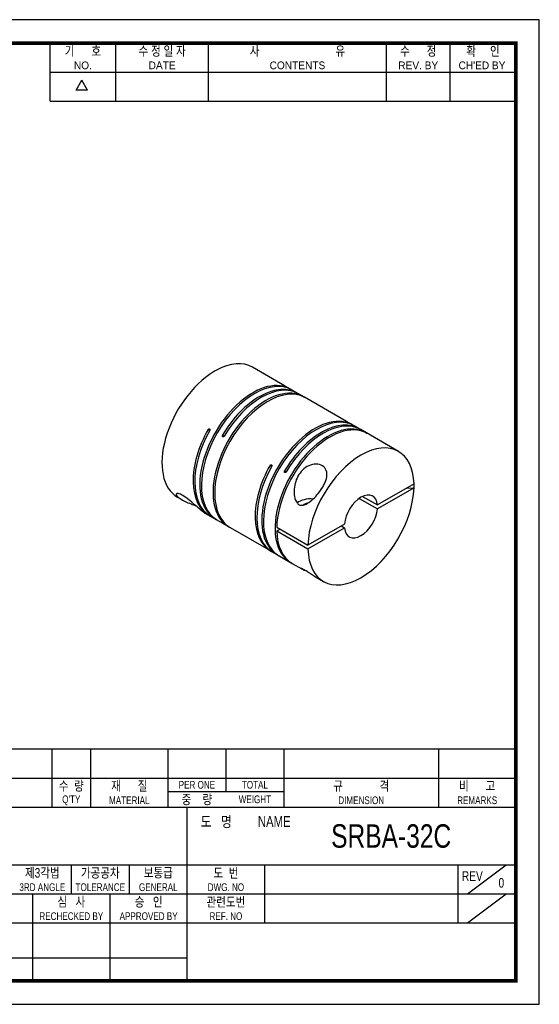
# Model space of a CAD drawing. Header units: millimetres. Extents: x 0 to 297, y 0 to 210.
# Tile 2 of 2: x 186 to 297, y 0 to 210. Entities that reach past the tile are written whole.
import ezdxf
from ezdxf.enums import TextEntityAlignment as Align

# ---------------------------------------------------------------- set-up
doc = ezdxf.new("R2010")
doc.units = ezdxf.units.MM
doc.header["$LTSCALE"] = 5
doc.layers.get('0').update_dxf_attribs({"linetype": 'CONTINUOUS'})
doc.layers.add('BM', color=2, linetype='CONTINUOUS')
doc.layers.add('D', color=7, linetype='CONTINUOUS')
doc.styles.get("Standard").update_dxf_attribs({"font": 'Gulim.ttf', "width": 0.8, "height": 3})

msp = doc.modelspace()

# ---------------------------------------------------------------- linework, layer by layer
for p, q in [((192.7139, 192.6407), (192.7139, 205)), ((206.7211, 192.6407), (206.7211, 205)), ((226.4959, 192.6407), (226.4959, 205)), ((264.3976, 192.6407), (264.3976, 205)), ((277.9928, 192.6407), (277.9928, 205)), ((192.7139, 198.8204), (291.588, 198.8204)), ((198.2565, 194.9765), (199.4924, 197.1172)), ((200.7283, 194.9765), (199.4924, 197.1172)), ((200.7283, 194.9765), (198.2565, 194.9765)), ((192.7139, 192.6407), (291.588, 192.6407)), ((292, 54.437), (147.8086, 54.437)), ((193.1259, 54.437), (193.1259, 42.0778)), ((201.3654, 54.437), (201.3654, 42.0778)), ((217.8444, 54.437), (217.8444, 42.0778)), ((230.2037, 54.437), (230.2037, 45.3736)), ((242.563, 54.437), (242.563, 42.0778)), ((275.521, 54.437), (275.521, 42.0778)), ((147.8086, 48.2574), (292, 48.2574)), ((217.8444, 45.3736), (242.563, 45.3736)), ((147.8086, 42.0778), (292, 42.0778)), ((221.9642, 5), (221.9642, 42.0778)), ((147.8086, 29.7185), (292, 29.7185)), ((197.2457, 29.7185), (197.2457, 23.5389)), ((209.6049, 29.7185), (209.6049, 23.5389)), ((238.4432, 29.7185), (238.4432, 17.3593)), ((279.6407, 29.7185), (279.6407, 17.3593)), ((281.7006, 23.5389), (289.9401, 29.7185)), ((147.8086, 23.5389), (221.9642, 23.5389)), ((189.0061, 23.5389), (189.0061, 5)), ((205.4852, 23.5389), (205.4852, 5)), ((221.9642, 23.5389), (292, 23.5389)), ((281.7006, 17.3593), (289.9401, 23.5389)), ((147.8086, 17.3593), (292, 17.3593)), ((147.8086, 9.8798), (221.9642, 9.8798))]:
    msp.add_line(p, q)
msp.add_lwpolyline([(297, 210), (0, 210), (0, 0), (297, 0)], close=True)
msp.add_lwpolyline([(292, 205, 0.8, 0.8, 0), (5, 205, 0.8, 0.8, 0), (5, 5, 0.8, 0.8, 0), (292, 5, 0.8, 0.8, 0)], format="xyseb", close=True)
at = {"layer": 'BM', "linetype": 'Continuous'}
for p, q in [((227.5263, 134.8699), (227.5215, 134.8726)), ((228.2334, 135.2781), (228.2286, 135.2808)), ((228.2286, 135.2757), (228.2286, 135.2808)), ((242.6987, 131.936), (235.8751, 135.8756)), ((243.9361, 131.2215), (242.6987, 131.936)), ((245.3503, 130.405), (244.2897, 131.0174)), ((246.9413, 129.4865), (245.7039, 130.2009)), ((246.6252, 129.6359), (246.6386, 129.659)), ((255.9216, 124.3017), (246.9413, 129.4865)), ((257.159, 123.5873), (255.9216, 124.3017)), ((226.7514, 122.3792), (226.3979, 122.5834)), ((258.5732, 122.7708), (257.5126, 123.3832)), ((260.1642, 121.8522), (258.9268, 122.5667)), ((259.8481, 122.0017), (259.8615, 122.0248)), ((266.9878, 117.9126), (260.1642, 121.8522)), ((229.4763, 121.3834), (229.8298, 121.1793)), ((239.9743, 114.745), (239.6208, 114.9491)), ((242.6992, 113.7491), (243.0527, 113.545)), ((270.296, 110.9933), (262.5056, 106.4955)), ((270.296, 110.1768), (262.5056, 105.679)), ((268.7669, 110.1105), (270.2912, 110.1795)), ((270.296, 110.1768), (270.2912, 110.1795)), ((219.8751, 108.1628), (220.7957, 107.6312)), ((258.6342, 107.9141), (262.5056, 105.679)), ((259.3413, 108.3224), (262.5056, 106.4955)), ((225.6003, 104.8573), (226.5219, 104.3252)), ((226.8754, 104.1211), (228.1129, 103.4067)), ((227.8121, 103.5826), (227.8254, 103.6057)), ((228.1129, 103.4067), (229.5271, 102.5902)), ((229.5271, 102.5902), (230.7645, 101.8757)), ((231.1181, 101.6716), (239.7448, 96.691)), ((241.0328, 101.7732), (247.6796, 97.9357)), ((241.0328, 100.9567), (241.7399, 101.365)), ((241.0328, 100.9567), (247.6796, 97.1192)), ((255.47, 102.4335), (247.6796, 97.9357)), ((247.6796, 97.1192), (255.47, 101.617)), ((254.7629, 102.0252), (255.47, 101.617)), ((240.0983, 96.4869), (241.3358, 95.7724)), ((241.035, 95.9483), (241.0483, 95.9715)), ((241.3358, 95.7724), (242.75, 94.9559)), ((242.75, 94.9559), (243.9874, 94.2415)), ((244.341, 94.0374), (246.3791, 92.8606)), ((248.9504, 91.3761), (250.9878, 90.1998))]:
    msp.add_line(p, q, dxfattribs=at)
for centre in [(230.1833, 107.2051), (243.4062, 99.5708)]:
    msp.add_arc(centre, 4.3296, 236.791401, 242.803771, dxfattribs=at)
for centre, major_axis, ratio, start_param, end_param in [((227.8751, 122.0192), (-8, -13.8564), 0.57735027, 3.14159265, 3.89573573), ((227.8751, 122.0192), (8, 13.8564), 0.57735027, 0.81665325, 3.14159265), ((237.5432, 116.4373), (-9.1404, 18.9251), 0.62055896, 0.0145074, 0.07701757), ((236.2897, 117.161), (-8, -13.8564), 0.57735027, 3.14159265, 6.26755967), ((235.9361, 117.3651), (-8, -13.8564), 0.57735027, 3.11949377, 6.26755967), ((237.7039, 116.3445), (-8, -13.8564), 0.57735027, 3.14159265, 4.69676334), ((239.1181, 115.528), (8, 13.8564), 0.57735027, 0.01562564, 3.14159265), ((238.7645, 115.7321), (8, 13.8564), 0.57735027, 0.01562564, 3.16369154), ((237.3503, 116.5486), (-8, -13.8564), 0.57735027, 3.11949377, 4.69676334), ((249.5126, 109.5268), (-8, -13.8564), 0.57735027, 3.14159265, 6.26755967), ((249.159, 109.7309), (-8, -13.8564), 0.57735027, 3.11949377, 6.26755967), ((250.5732, 108.9144), (-8, -13.8564), 0.57735027, 3.11949377, 4.69676334), ((250.9268, 108.7103), (-8, -13.8564), 0.57735027, 3.14159265, 4.69676334), ((234.8754, 117.9775), (8, 13.8564), 0.57735027, 1.58642196, 3.14159265), ((234.5219, 118.1816), (8, 13.8564), 0.57735027, 1.58642196, 3.16369154), ((251.9874, 108.0979), (8, 13.8564), 0.57735027, 0.01562564, 3.16369154), ((252.341, 107.8938), (8, 13.8564), 0.57735027, 0.01562564, 2.3249394), ((258.9878, 104.0562), (-8, -13.8564), 0.57735027, 2.38744958, 5.46653206), ((248.0983, 110.3433), (8, 13.8564), 0.57735027, 1.58642196, 3.14159265), ((247.7448, 110.5474), (8, 13.8564), 0.57735027, 1.58642196, 3.16369154), ((258.9878, 104.0562), (8, 13.8564), 0.57735027, 2.38744958, 5.46653206), ((249.3197, 109.6381), (20.9598, 1.5467), 0.62055896, 6.20616773, 6.26867791), ((248.2398, 105.7709), (3.5, 0), 0.57735027, 1.42160471, 2.52930064), ((258.9878, 104.0562), (-2.5, -4.3301), 0.57735027, 2.45636191, 5.39761972), ((248.2398, 105.7709), (2, 0), 0.57735027, 1.92189918, 2.4959179), ((258.9878, 104.0562), (2.5, 4.3301), 0.57735027, 2.45636191, 5.39761972), ((252.341, 107.8938), (8, 13.8564), 0.57735027, 2.38744958, 3.14159265)]:
    msp.add_ellipse(centre, major_axis=major_axis, ratio=ratio, start_param=start_param, end_param=end_param, dxfattribs=at)
for points, knots in [([(246.6386, 129.659), (246.6528, 129.6513), (246.6705, 129.6415), (246.6904, 129.6303), (246.7103, 129.6192), (246.7329, 129.6064), (246.7562, 129.593), (246.7796, 129.5797), (246.8044, 129.5655), (246.8286, 129.5515), (246.8528, 129.5376), (246.8771, 129.5236), (246.8994, 129.5107), (246.9142, 129.5022), (246.9283, 129.494), (246.9413, 129.4865), (246.9611, 129.4751), (246.9787, 129.4649), (246.9928, 129.4568), (247.0068, 129.4486), (247.0176, 129.4424), (247.0243, 129.4385), (247.031, 129.4345), (247.0337, 129.4328), (247.0323, 129.4335), (247.0308, 129.4341), (247.0251, 129.4371), (247.0156, 129.4422), (247.0094, 129.4455), (247.0015, 129.4498), (246.9921, 129.4549)], [0, 0, 0, 0, 0.10746653, 0.10746653, 0.10746653, 0.21493363, 0.21493363, 0.21493363, 0.32239361, 0.32239361, 0.32239361, 0.42985667, 0.42985667, 0.42985667, 0.49999995, 0.49999995, 0.49999995, 0.60746735, 0.60746735, 0.60746735, 0.71493481, 0.71493481, 0.71493481, 0.82240115, 0.82240115, 0.82240115, 0.9298628, 0.9298628, 0.9298628, 1, 1, 1, 1]), ([(226.3979, 122.5834), (226.4116, 122.6077), (226.4291, 122.6304), (226.4487, 122.6496), (226.4683, 122.6687), (226.4906, 122.6849), (226.5138, 122.6967), (226.5371, 122.7085), (226.5618, 122.7164), (226.586, 122.7195), (226.6101, 122.7227), (226.6344, 122.7213), (226.6568, 122.7155), (226.6715, 122.7117), (226.6856, 122.7059), (226.6987, 122.6984), (226.7185, 122.6869), (226.7361, 122.6712), (226.7501, 122.6524), (226.7642, 122.6336), (226.775, 122.6112), (226.7818, 122.5871), (226.7885, 122.5631), (226.7913, 122.5366), (226.79, 122.51), (226.7888, 122.4833), (226.7833, 122.4557), (226.7742, 122.4295), (226.7682, 122.4122), (226.7605, 122.3953), (226.7514, 122.3792)], [0, 0, 0, 0, 0.10746653, 0.10746653, 0.10746653, 0.21493363, 0.21493363, 0.21493363, 0.32239361, 0.32239361, 0.32239361, 0.42985667, 0.42985667, 0.42985667, 0.49999995, 0.49999995, 0.49999995, 0.60746735, 0.60746735, 0.60746735, 0.71493481, 0.71493481, 0.71493481, 0.82240115, 0.82240115, 0.82240115, 0.9298628, 0.9298628, 0.9298628, 1, 1, 1, 1]), ([(259.8615, 122.0248), (259.8757, 122.0171), (259.8934, 122.0072), (259.9133, 121.9961), (259.9332, 121.9849), (259.9558, 121.9721), (259.9791, 121.9588), (260.0025, 121.9455), (260.0272, 121.9312), (260.0515, 121.9173), (260.0757, 121.9033), (260.1, 121.8893), (260.1223, 121.8764), (260.1371, 121.8679), (260.1512, 121.8598), (260.1642, 121.8522), (260.184, 121.8408), (260.2016, 121.8306), (260.2157, 121.8225), (260.2297, 121.8144), (260.2405, 121.8081), (260.2472, 121.8042), (260.2539, 121.8003), (260.2566, 121.7986), (260.2551, 121.7992), (260.2537, 121.7999), (260.248, 121.8029), (260.2385, 121.808), (260.2323, 121.8113), (260.2244, 121.8156), (260.215, 121.8207)], [0, 0, 0, 0, 0.10746653, 0.10746653, 0.10746653, 0.21493363, 0.21493363, 0.21493363, 0.32239361, 0.32239361, 0.32239361, 0.42985667, 0.42985667, 0.42985667, 0.49999995, 0.49999995, 0.49999995, 0.60746735, 0.60746735, 0.60746735, 0.71493481, 0.71493481, 0.71493481, 0.82240115, 0.82240115, 0.82240115, 0.9298628, 0.9298628, 0.9298628, 1, 1, 1, 1]), ([(229.8298, 121.1793), (229.8156, 121.1552), (229.7979, 121.1327), (229.778, 121.1137), (229.7581, 121.0947), (229.7355, 121.0786), (229.7122, 121.0669), (229.6888, 121.0551), (229.6641, 121.0473), (229.6398, 121.0442), (229.6156, 121.041), (229.5913, 121.0424), (229.569, 121.0482), (229.5542, 121.0521), (229.5401, 121.0579), (229.5271, 121.0654), (229.5073, 121.0768), (229.4897, 121.0926), (229.4756, 121.1114), (229.4616, 121.1302), (229.4508, 121.1525), (229.4441, 121.1765), (229.4374, 121.2006), (229.4347, 121.227), (229.4362, 121.2535), (229.4376, 121.2801), (229.4433, 121.3075), (229.4528, 121.3336), (229.459, 121.3507), (229.4669, 121.3675), (229.4763, 121.3834)], [0, 0, 0, 0, 0.10746653, 0.10746653, 0.10746653, 0.21493363, 0.21493363, 0.21493363, 0.32239361, 0.32239361, 0.32239361, 0.42985667, 0.42985667, 0.42985667, 0.49999995, 0.49999995, 0.49999995, 0.60746735, 0.60746735, 0.60746735, 0.71493481, 0.71493481, 0.71493481, 0.82240115, 0.82240115, 0.82240115, 0.9298628, 0.9298628, 0.9298628, 1, 1, 1, 1]), ([(239.6208, 114.9491), (239.6345, 114.9735), (239.6519, 114.9962), (239.6716, 115.0153), (239.6912, 115.0345), (239.7135, 115.0507), (239.7367, 115.0625), (239.76, 115.0743), (239.7847, 115.0821), (239.8089, 115.0853), (239.833, 115.0885), (239.8573, 115.0871), (239.8797, 115.0813), (239.8944, 115.0774), (239.9085, 115.0716), (239.9216, 115.0641), (239.9414, 115.0527), (239.959, 115.0369), (239.973, 115.0181), (239.9871, 114.9993), (239.9979, 114.977), (240.0047, 114.9529), (240.0114, 114.9288), (240.0142, 114.9024), (240.0129, 114.8757), (240.0117, 114.8491), (240.0062, 114.8215), (239.9971, 114.7952), (239.9911, 114.778), (239.9834, 114.761), (239.9743, 114.745)], [0, 0, 0, 0, 0.10746653, 0.10746653, 0.10746653, 0.21493363, 0.21493363, 0.21493363, 0.32239361, 0.32239361, 0.32239361, 0.42985667, 0.42985667, 0.42985667, 0.49999995, 0.49999995, 0.49999995, 0.60746735, 0.60746735, 0.60746735, 0.71493481, 0.71493481, 0.71493481, 0.82240115, 0.82240115, 0.82240115, 0.9298628, 0.9298628, 0.9298628, 1, 1, 1, 1]), ([(243.0527, 113.545), (243.0385, 113.5209), (243.0208, 113.4984), (243.0009, 113.4794), (242.981, 113.4604), (242.9584, 113.4444), (242.9351, 113.4326), (242.9117, 113.4209), (242.8869, 113.4131), (242.8627, 113.4099), (242.8385, 113.4068), (242.8142, 113.4082), (242.7919, 113.414), (242.7771, 113.4178), (242.763, 113.4236), (242.75, 113.4311), (242.7302, 113.4426), (242.7126, 113.4583), (242.6985, 113.4771), (242.6845, 113.4959), (242.6737, 113.5183), (242.667, 113.5423), (242.6603, 113.5663), (242.6576, 113.5927), (242.6591, 113.6193), (242.6605, 113.6458), (242.6662, 113.6733), (242.6757, 113.6993), (242.6819, 113.7165), (242.6898, 113.7333), (242.6992, 113.7491)], [0, 0, 0, 0, 0.10746653, 0.10746653, 0.10746653, 0.21493363, 0.21493363, 0.21493363, 0.32239361, 0.32239361, 0.32239361, 0.42985667, 0.42985667, 0.42985667, 0.49999995, 0.49999995, 0.49999995, 0.60746735, 0.60746735, 0.60746735, 0.71493481, 0.71493481, 0.71493481, 0.82240115, 0.82240115, 0.82240115, 0.9298628, 0.9298628, 0.9298628, 1, 1, 1, 1]), ([(245.7649, 112.9746), (246.0608, 113.4426), (246.4142, 113.8598), (247.2617, 114.5698), (247.7472, 114.8489), (248.7701, 115.1855), (249.3041, 115.24), (250.2758, 115.1055), (250.7151, 114.9173), (251.3781, 114.3392), (251.5944, 113.9555), (251.7779, 113.0905), (251.7474, 112.608), (251.3757, 111.1273), (250.794, 110.1465), (249.4529, 108.3965), (248.7023, 107.6218), (247.5003, 106.7741), (247.0786, 106.5387), (246.4219, 106.4162), (246.2006, 106.418), (245.7815, 106.5505), (245.5868, 106.6844), (245.1086, 107.2296), (244.9275, 107.7531), (244.735, 108.7999), (244.7189, 109.3507), (244.8498, 110.9656), (245.173, 112.0385), (245.7649, 112.9746)], [0, 0, 0, 0, 0.0625, 0.0625, 0.125, 0.125, 0.1875, 0.1875, 0.25, 0.25, 0.3125, 0.3125, 0.375, 0.375, 0.5, 0.5, 0.625, 0.625, 0.6875, 0.6875, 0.71875, 0.71875, 0.75, 0.75, 0.8125, 0.8125, 0.875, 0.875, 1, 1, 1, 1]), ([(225.6071, 104.8539), (225.5323, 104.8968), (225.4532, 104.9463), (224.9095, 105.3146), (224.2891, 105.8732), (223.139, 106.9088), (222.7228, 107.2779), (221.8594, 107.97), (221.4258, 108.2788), (220.6459, 108.7311), (220.3003, 108.8742), (219.7933, 108.9757), (219.6393, 108.9349), (219.5038, 108.6408), (219.8528, 108.2366), (221.0311, 107.4607), (221.8512, 107.0779), (223.1013, 106.5876), (223.4318, 106.4648), (223.7714, 106.3379)], [0.227399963, 0.227399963, 0.227399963, 0.227399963, 0.25, 0.25, 0.375, 0.375, 0.4375, 0.4375, 0.5, 0.5, 0.5625, 0.5625, 0.625, 0.625, 0.75, 0.75, 0.875, 0.875, 0.917164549, 0.917164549, 0.917164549, 0.917164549]), ([(248.9556, 91.3736), (248.7917, 91.4681), (248.6185, 91.5734), (248.2051, 91.8345), (247.9547, 91.9993), (247.44, 92.3367), (247.1699, 92.5124), (246.7037, 92.7911), (246.5172, 92.8868), (246.2931, 92.9796), (246.2446, 92.9851), (246.2311, 92.9426), (246.391, 92.8418), (246.8096, 92.6528), (246.9773, 92.5838), (247.1723, 92.5065)], [0.076633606, 0.076633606, 0.076633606, 0.076633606, 0.125, 0.125, 0.1875, 0.1875, 0.25, 0.25, 0.3125, 0.3125, 0.375, 0.375, 0.5, 0.5, 0.55948245, 0.55948245, 0.55948245, 0.55948245])]:
    msp.add_open_spline(points, degree=3, knots=knots, dxfattribs=at)

# ---------------------------------------------------------------- texts
at = {"layer": 'D', "width": 0.8}
for s, height, p in [('기      호', 2.05988, (199.7175, 203.3521)), ('수 정 일 자', 2.05988, (216.6085, 203.3521)), ('사                           유', 2.059877, (245.4468, 203.3521)), ('수      정', 2.05988, (271.1952, 203.3521)), ('확     인', 2.05988, (284.9964, 203.3521)), ('수  량', 2.05988, (197.2457, 46.6095)), ('재      질', 2.05988, (209.6049, 46.6095)), ('PER ONE', 1.6479, (224.0241, 46.8155)), ('TOTAL', 1.6479, (236.3833, 46.8155)), ('규             격', 2.059877, (259.042, 46.6095)), ('비      고', 2.05988, (283.7605, 46.6095)), ("Q'TY", 1.6479, (197.2457, 43.5197)), ('MATERIAL', 1.6479, (209.6049, 43.5197)), ('중    량', 2.05988, (224.0241, 43.7257)), ('WEIGHT', 1.6479, (236.3833, 43.7257)), ('DIMENSION', 1.6479, (259.042, 43.5197)), ('REMARKS', 1.6479, (283.7605, 43.5197)), ('도   명', 2.30706, (228.1438, 38.988)), ('NAME', 2.30706, (240.5031, 38.988)), ('SRBA-32C', 5, (265.4275, 35.8982)), ('제3각법', 2.05988, (191.066, 28.0706)), ('가공공차', 2.05988, (203.4253, 28.0706)), ('보통급', 2.05988, (215.7845, 28.0706)), ('도  번', 2.05988, (230.2037, 28.0706)), ('REV', 2.05988, (282.7306, 27.3497)), ('3RD ANGLE', 1.6479, (191.066, 24.9808)), ('TOLERANCE', 1.6479, (203.4253, 24.9808)), ('GENERAL', 1.6479, (215.7845, 24.9808)), ('DWG. NO', 1.6479, (230.2037, 24.9808)), ('0', 2.0599, (288.9102, 25.9078)), ('심   사', 2.05988, (197.2457, 21.891)), ('승   인', 2.05988, (213.7247, 21.891)), ('관련도번', 2.05988, (230.2037, 21.891)), ('REF. NO', 1.6479, (230.2037, 18.8012))]:
    msp.add_text(s, height=height, dxfattribs=at).set_placement(p, align=Align.MIDDLE)
at = {"layer": 'D'}
for s, p in [('NO.', (199.7175, 200.2623)), ('DATE', (216.6085, 200.2623)), ('CONTENTS', (245.4468, 200.2623)), ('REV. BY', (271.1952, 200.2623)), ("CH'ED BY", (284.7904, 200.2623))]:
    msp.add_text(s, height=1.6479, dxfattribs=at).set_placement(p, align=Align.MIDDLE)
at = {"layer": 'D', "width": 0.8}
for s, p in [('RECHECKED BY', (197.2457, 17.9772)), ('APPROVED BY', (213.7247, 17.9772))]:
    msp.add_text(s, height=1.647902, dxfattribs=at).set_placement(p, align=Align.CENTER)

doc.saveas('drawing.dxf')
